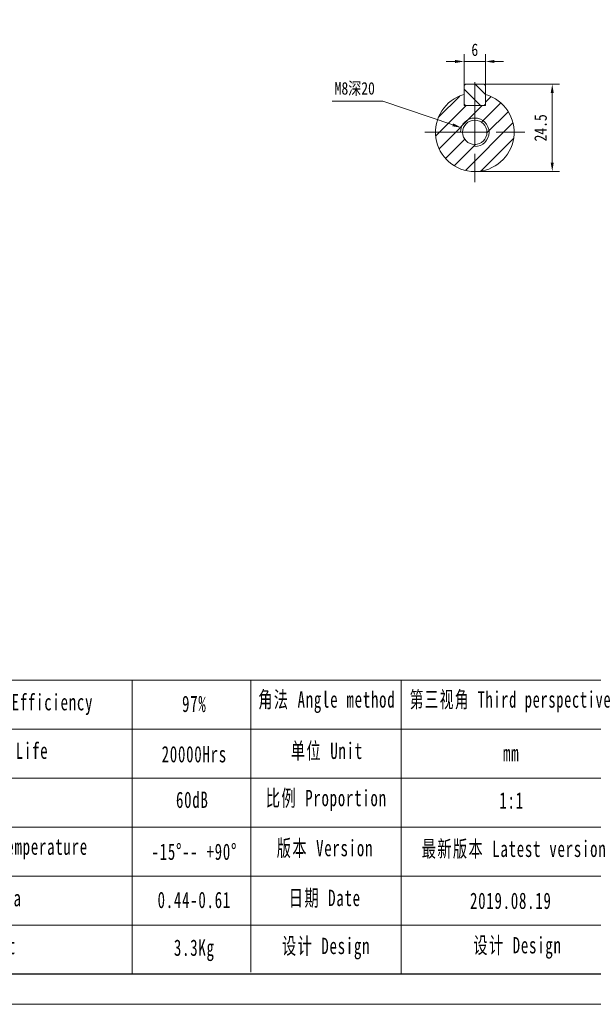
# Model space of a CAD drawing. Header units: millimetres. Extents: x -94 to 626, y -108 to 401.
# Tile 2 of 4: x 225 to 386, y -108 to 168. Entities that reach past the tile are written whole.
import ezdxf

# ---------------------------------------------------------------- set-up
doc = ezdxf.new("R2010")
doc.units = ezdxf.units.MM
doc.header["$LTSCALE"] = 10
doc.linetypes.add('CENTER', pattern=[2, 1.25, -0.25, 0.25, -0.25])
doc.layers.get('0').update_dxf_attribs({"lineweight": 18})
for name, color, linetype, lineweight in [('3中心线层', 1, 'CENTER', 18), ('5剖面线层', 2, 'Continuous', 18), ('图框_外框线', 7, 'Continuous', 18)]:
    doc.layers.add(name, color=color, linetype=linetype, lineweight=lineweight)
doc.styles.add('TH_GBDIM', font='txt', dxfattribs={"width": 0.8})
doc.styles.add('标准', font='txt', dxfattribs={"width": 0.667})
doc.dimstyles.new('TH_GBDIM', dxfattribs={"dimtxt": 3.5, "dimasz": 2.5, "dimexe": 2, "dimexo": 0, "dimgap": 1.5, "dimtad": 1, "dimdec": 1, "dimdsep": 46, "dimtxsty": 'TH_GBDIM', "dimcen": 2.5, "dimdle": 5, "dimclrd": 4, "dimclre": 4, "dimclrt": 3, "dimadec": 0, "dimazin": 0, "dimtfac": 0.714286, "dimtdec": 1, "dimtmove": 0, "dimatfit": 3, "dimfxl": 0, "dimtolj": 1, "dimarcsym": 0})

# ---------------------------------------------------------------- blocks, each defined once
blk = doc.blocks.new('*X30')
for points in [[(374.12, 147.43), (374.95, 147.43), (374.54, 149.93)], [(374.12, 127.93), (374.95, 127.93), (374.54, 125.43)]]:
    blk.add_hatch(color=4).paths.add_polyline_path(points, flags=0)
at = {"color": 4}
for p, q in [((355.86, 149.93), (376.54, 149.93)), ((374.54, 127.93), (374.54, 147.43)), ((352.86, 125.43), (376.54, 125.43))]:
    blk.add_line(p, q, dxfattribs=at)
at = {"color": 3, "insert": (371.29, 137.68), "char_height": 3.5, "width": 15.0267, "attachment_point": 5, "rotation": 90, "style": 'TH_GBDIM'}
blk.add_mtext('24.5', dxfattribs=at)
blk = doc.blocks.new('*X31')
blk.add_hatch(color=4).paths.add_polyline_path([(346.84, 138.92), (346.58, 138.13), (349.08, 137.72)], flags=0)
at = {"color": 4}
for p, q in [((312.92, 145.17), (327.12, 145.17)), ((327.12, 145.17), (346.71, 138.52)), ((352.86, 133.93), (352.86, 138.93)), ((350.36, 136.43), (355.36, 136.43))]:
    blk.add_line(p, q, dxfattribs=at)
at = {"color": 3, "insert": (319.27, 148.56), "char_height": 3.5, "width": 23.3956, "attachment_point": 5, "style": 'TH_GBDIM'}
blk.add_mtext('M8深20', dxfattribs=at)
blk = doc.blocks.new('*X32')
for points in [[(347.36, 156.68), (347.36, 155.84), (349.86, 156.26)], [(358.36, 156.68), (358.36, 155.84), (355.86, 156.26)]]:
    blk.add_hatch(color=4).paths.add_polyline_path(points, flags=0)
at = {"color": 4}
for p, q in [((349.86, 149.53), (349.86, 158.26)), ((355.86, 149.53), (355.86, 158.26)), ((347.36, 156.26), (344.86, 156.26)), ((355.86, 156.26), (349.86, 156.26)), ((358.36, 156.26), (360.86, 156.26))]:
    blk.add_line(p, q, dxfattribs=at)
at = {"color": 3, "insert": (352.86, 159.51), "char_height": 3.5, "width": 3.1733, "attachment_point": 5, "style": 'TH_GBDIM'}
blk.add_mtext('6', dxfattribs=at)

msp = doc.modelspace()

# ---------------------------------------------------------------- hatches: boundary and pattern name
at = {"layer": '5剖面线层'}
h = msp.add_hatch(dxfattribs=at)
h.set_pattern_fill('ANSI31', color=256, style=0, pattern_type=0)
h.set_pattern_definition([(135, (0, 0), (-2.245064, -2.245064), [])])
h.paths.add_polyline_path([(355.86, 149.93), (352.86, 149.93), (352.86, 143.93), (355.86, 143.93)], flags=0)
h.paths.add_polyline_path([(352.86, 149.93), (349.86, 149.93), (349.86, 143.93), (352.86, 143.93)], flags=0)
h = msp.add_hatch(dxfattribs=at)
h.set_pattern_fill('ANSI31', color=256, style=0, pattern_type=0)
edge = h.paths.add_edge_path(flags=0)
edge.add_line((363.86, 136.43), (356.86, 136.43))
edge.add_arc((352.86, 136.43), 4, 270, 360, ccw=False)
edge.add_line((352.86, 132.43), (352.86, 125.43))
edge.add_arc((352.86, 136.43), 11, 270, 360)
edge = h.paths.add_edge_path(flags=0)
edge.add_line((355.86, 147.02), (355.86, 143.93))
edge.add_line((355.86, 143.93), (352.86, 143.93))
edge.add_line((352.86, 143.93), (352.86, 140.43))
edge.add_arc((352.86, 136.43), 4, 0, 90, ccw=False)
edge.add_line((356.86, 136.43), (363.86, 136.43))
edge.add_arc((352.86, 136.43), 11, 360, 434.1734)
edge = h.paths.add_edge_path(flags=0)
edge.add_line((352.86, 143.93), (349.86, 143.93))
edge.add_line((349.86, 143.93), (349.86, 147.02))
edge.add_arc((352.86, 136.43), 11, 105.8266, 180)
edge.add_line((341.86, 136.43), (349.46, 136.43))
edge.add_arc((352.86, 136.43), 3.4, 90, 180, ccw=False)
edge.add_line((352.86, 139.83), (352.86, 143.93))
edge = h.paths.add_edge_path(flags=0)
edge.add_arc((352.86, 136.43), 4, 180, 270, ccw=False)
edge.add_line((348.86, 136.43), (341.86, 136.43))
edge.add_arc((352.86, 136.43), 11, 180, 270)
edge.add_line((352.86, 125.43), (352.86, 132.43))
edge = h.paths.add_edge_path(flags=0)
edge.add_line((349.46, 136.43), (348.86, 136.43))
edge.add_arc((352.86, 136.43), 4, 180, 270)
edge.add_line((352.86, 132.43), (352.86, 133.03))
edge.add_arc((352.86, 136.43), 3.4, 180, 270, ccw=False)
edge = h.paths.add_edge_path(flags=0)
edge.add_line((356.86, 136.43), (356.26, 136.43))
edge.add_arc((352.86, 136.43), 3.4, 270, 360, ccw=False)
edge.add_line((352.86, 133.03), (352.86, 132.43))
edge.add_arc((352.86, 136.43), 4, 270, 360)
edge = h.paths.add_edge_path(flags=0)
edge.add_line((352.86, 140.43), (352.86, 139.83))
edge.add_arc((352.86, 136.43), 3.4, 0, 90, ccw=False)
edge.add_line((356.26, 136.43), (356.86, 136.43))
edge.add_arc((352.86, 136.43), 4, 0, 90)

# ---------------------------------------------------------------- linework, layer by layer
for p, q in [((350.26, 149.93), (349.86, 149.53)), ((350.26, 149.93), (349.86, 149.53)), ((349.86, 149.53), (349.86, 144.33)), ((349.86, 149.53), (349.86, 144.33)), ((350.26, 149.93), (355.46, 149.93)), ((350.26, 149.93), (355.46, 149.93)), ((355.46, 149.93), (355.86, 149.53)), ((355.46, 149.93), (355.86, 149.53)), ((355.86, 149.53), (355.86, 144.33)), ((355.86, 149.53), (355.86, 144.33)), ((350.26, 143.93), (349.86, 144.33)), ((349.86, 143.93), (349.86, 144.33)), ((350.26, 143.93), (349.86, 143.93)), ((350.26, 143.93), (355.46, 143.93)), ((355.86, 144.33), (355.46, 143.93)), ((355.86, 143.93), (355.46, 143.93)), ((355.86, 144.33), (355.86, 143.93))]:
    msp.add_line(p, q)
msp.add_circle((352.86, 136.43), 3.4)
msp.add_arc((352.86, 136.43), 11, 105.8266, 74.1734)
msp.add_arc((352.86, 136.43), 11, 105.8266, 74.1734)
at = {"color": 4}
msp.add_arc((352.86, 136.43), 4, 270, 180, dxfattribs=at)
at = {"layer": '3中心线层'}
for p, q in [((352.86, 150.43), (352.86, 122.43)), ((338.86, 136.43), (366.86, 136.43)), ((338.86, 136.43), (366.86, 136.43)), ((338.86, 136.43), (366.86, 136.43))]:
    msp.add_line(p, q, dxfattribs=at)
at = {"layer": '图框_外框线'}
for p, q in [((-29.97, -16.92), (617.38, -16.92)), ((256.95, -16.92), (256.95, -99.14)), ((290.22, -16.92), (290.22, -98.69)), ((332.23, -16.92), (332.23, -99.14)), ((32.06, -30.64), (395.89, -30.64)), ((-29.97, -44.36), (617.38, -44.36)), ((32.06, -58.08), (617.38, -58.08)), ((32.06, -71.8), (617.38, -71.8)), ((32.06, -85.52), (617.38, -85.52))]:
    msp.add_line(p, q, dxfattribs=at)
at = {"layer": '图框_外框线', "color": 3}
msp.add_lwpolyline([(-93.53, -107.71), (625.94, -107.71), (625.94, 401.06), (-93.53, 401.06)], close=True, dxfattribs=at)
at = {"layer": '图框_外框线', "color": 3, "lineweight": 25}
msp.add_lwpolyline([(-50.7, -99.14), (617.38, -99.14), (617.38, 392.49), (-50.7, 392.49)], close=True, dxfattribs=at)

# ---------------------------------------------------------------- texts
at = {"layer": '图框_外框线', "color": 1, "attachment_point": 2, "style": '标准'}
for s, insert, char_height, width in [('\\T1.1;运转效率 Transmission Efficiency', (209.95, -20.83), 4.5731, 77.7134), ('\\T1.1;97%', (274.36, -21.3), 4.573, 58.4841), ('\\T1.1;角法 Angle method ', (311.45, -20.08), 4.5731, 58.4841), ('\\T1.1;第三视角 Third perspective', (363.9, -20.08), 4.5731, 70.0893), ('\\T1.1;精度寿命 Service Life', (209.95, -34.42), 4.5731, 60.9995), ('\\T1.1;20000Hrs', (274.36, -35.39), 4.5731, 58.4841), ('\\T1.1;单位 Unit', (311.48, -34.44), 4.5731, 58.4841), ('\\T1.1;mm', (363.04, -35.09), 4.573, 58.4841), ('\\T1.1;60dB', (273.8, -48.16), 4.573, 30.1772), ('\\T1.1;比例 Proportion', (311.31, -47.67), 4.5731, 39.3775), ('\\T1.1;1:1', (363.15, -48.35), 4.573, 58.4841), ('\\T1.1;环境温度 Enviromental Temperature', (207.33, -61.28), 4.5731, 77.058), ('\\T1.1;-15%%D-- +90%%D', (274.36, -62.7), 4.5731, 39.2294), ('\\T1.1;版本 Version', (310.93, -61.68), 4.5731, 58.4841), ('\\T1.1;最新版本 Latest version', (363.86, -61.88), 4.5731, 58.4841), ('\\T1.1;惯量 Inertia', (212.57, -75.69), 4.5731, 41.3147), ('\\T1.1;0.44-0.61', (274.36, -76.19), 4.5731, 30.93), ('\\T1.1;日期 Date', (310.89, -75.63), 4.5731, 58.4841), ('\\T1.1;2019.08.19', (362.95, -76.43), 4.5731, 58.4841), ('\\T1.1;重量 Weight', (212.08, -89.11), 4.5731, 35.5596), ('\\T1.1;3.3Kg', (274.36, -89.56), 4.5731, 30.598), ('\\T1.1;设计 Design', (311.26, -89.07), 4.5731, 58.4841), ('\\T1.1;设计 Design', (364.82, -88.88), 4.5731, 58.4841)]:
    msp.add_mtext(s, dxfattribs=dict(at, insert=insert, char_height=char_height, width=width))

# ---------------------------------------------------------------- dimensions: what is measured, and where the dimension line sits
dim = msp.add_linear_dim(base=(349.86, 156.26), p1=(355.86, 149.53), p2=(349.86, 149.53), dimstyle='TH_GBDIM', override={"dimsah": 1, "dimtzin": 0})
dim.commit()
dim.dimension.update_dxf_attribs({"geometry": '*X32', "text_midpoint": (352.86, 156.26), "dimtype": 160})
dim = msp.add_diameter_dim_2p(p1=(356.65, 135.15), p2=(349.08, 137.72), text='M8深20', dimstyle='TH_GBDIM', override={"dimtih": 1, "dimtoh": 1, "dimpost": '%%C<>', "dimsah": 1, "dimtofl": 0, "dimtzin": 0})
dim.commit()
dim.dimension.update_dxf_attribs({"geometry": '*X31', "text_midpoint": (327.12, 145.17), "dimtype": 163})
dim = msp.add_linear_dim(base=(374.54, 149.93), p1=(352.86, 125.43), p2=(355.86, 149.93), angle=90, dimstyle='TH_GBDIM', override={"dimsah": 1, "dimtzin": 0})
dim.commit()
dim.dimension.update_dxf_attribs({"geometry": '*X30', "text_midpoint": (371.29, 137.68)})

doc.saveas('drawing.dxf')
